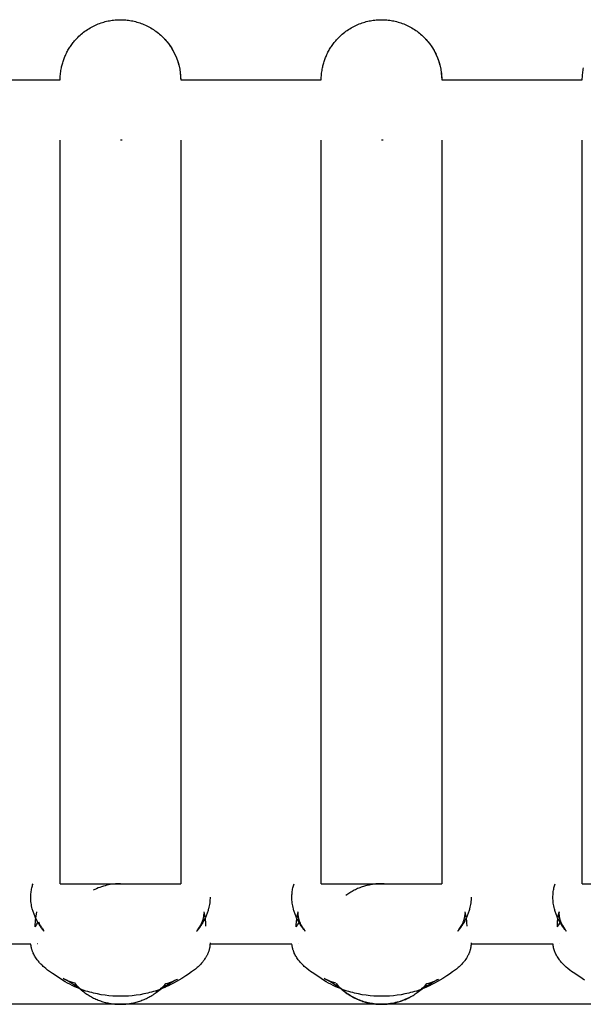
# Model space of a CAD drawing. Header units: millimetres. Extents: x 5000 to 6284, y 0 to 1003.
# Tile 25 of 29: x 6137 to 6165, y 954 to 1003. Entities that reach past the tile are written whole.
import ezdxf

# ---------------------------------------------------------------- set-up
doc = ezdxf.new("R2010")
doc.units = ezdxf.units.MM
doc.layers.add('Make2D$Sichtbar$Kurven', color=18, linetype='Continuous', true_color=0x000000)

msp = doc.modelspace()

# ---------------------------------------------------------------- linework, layer by layer
at = {"layer": 'Make2D$Sichtbar$Kurven', "color": 18, "lineweight": -3, "true_color": 0x000000}
for points in [[(6138.89, 1000.161), (6138.9, 1000.213), (6138.911, 1000.266), (6138.923, 1000.318), (6138.936, 1000.37), (6138.95, 1000.423), (6138.966, 1000.475), (6138.982, 1000.528), (6138.999, 1000.58), (6139.017, 1000.632), (6139.037, 1000.685), (6139.057, 1000.737), (6139.079, 1000.788), (6139.101, 1000.84), (6139.125, 1000.891), (6139.149, 1000.942), (6139.175, 1000.993), (6139.201, 1001.043), (6139.229, 1001.093), (6139.258, 1001.143), (6139.287, 1001.192), (6139.318, 1001.241), (6139.35, 1001.289), (6139.383, 1001.336), (6139.416, 1001.383), (6139.451, 1001.43), (6139.486, 1001.476), (6139.523, 1001.521), (6139.56, 1001.565), (6139.598, 1001.609), (6139.638, 1001.652), (6139.678, 1001.695), (6139.718, 1001.736), (6139.774, 1001.791), (6139.831, 1001.843), (6139.889, 1001.894), (6139.949, 1001.944), (6140.009, 1001.992), (6140.071, 1002.038), (6140.134, 1002.083), (6140.198, 1002.126), (6140.263, 1002.167), (6140.328, 1002.207), (6140.395, 1002.244), (6140.462, 1002.28), (6140.529, 1002.314), (6140.598, 1002.346), (6140.666, 1002.376), (6140.735, 1002.404), (6140.805, 1002.431), (6140.874, 1002.455), (6140.944, 1002.478), (6141.014, 1002.499), (6141.084, 1002.518), (6141.154, 1002.536), (6141.224, 1002.551), (6141.294, 1002.565), (6141.363, 1002.577), (6141.433, 1002.587), (6141.501, 1002.596), (6141.57, 1002.603), (6141.638, 1002.608), (6141.706, 1002.612), (6141.773, 1002.614), (6141.84, 1002.615), (6141.906, 1002.614), (6141.973, 1002.612), (6142.041, 1002.608), (6142.109, 1002.603), (6142.178, 1002.596), (6142.247, 1002.587), (6142.316, 1002.577), (6142.386, 1002.565), (6142.455, 1002.551), (6142.525, 1002.536), (6142.595, 1002.518), (6142.665, 1002.499), (6142.735, 1002.478), (6142.805, 1002.455), (6142.875, 1002.431), (6142.944, 1002.404), (6143.013, 1002.376), (6143.082, 1002.346), (6143.15, 1002.314), (6143.218, 1002.28), (6143.285, 1002.244), (6143.351, 1002.207), (6143.417, 1002.167), (6143.481, 1002.126), (6143.545, 1002.083), (6143.608, 1002.038), (6143.67, 1001.992), (6143.731, 1001.944), (6143.79, 1001.894), (6143.848, 1001.843), (6143.905, 1001.791), (6143.961, 1001.736), (6144.102, 1001.585), (6144.232, 1001.425), (6144.351, 1001.257), (6144.456, 1001.082), (6144.549, 1000.903), (6144.629, 1000.719), (6144.695, 1000.534), (6144.749, 1000.347), (6144.79, 1000.161), (6144.818, 999.976), (6144.834, 999.794), (6144.84, 999.615)], [(6151.89, 1000.161), (6151.9, 1000.213), (6151.911, 1000.266), (6151.923, 1000.318), (6151.936, 1000.37), (6151.95, 1000.423), (6151.966, 1000.475), (6151.982, 1000.528), (6151.999, 1000.58), (6152.017, 1000.632), (6152.037, 1000.685), (6152.057, 1000.737), (6152.079, 1000.788), (6152.101, 1000.84), (6152.125, 1000.891), (6152.149, 1000.942), (6152.175, 1000.993), (6152.201, 1001.043), (6152.229, 1001.093), (6152.258, 1001.143), (6152.287, 1001.192), (6152.318, 1001.241), (6152.35, 1001.289), (6152.383, 1001.336), (6152.416, 1001.383), (6152.451, 1001.43), (6152.486, 1001.476), (6152.523, 1001.521), (6152.56, 1001.565), (6152.598, 1001.609), (6152.638, 1001.652), (6152.678, 1001.695), (6152.718, 1001.736), (6152.774, 1001.791), (6152.831, 1001.843), (6152.889, 1001.894), (6152.949, 1001.944), (6153.009, 1001.992), (6153.071, 1002.038), (6153.134, 1002.083), (6153.198, 1002.126), (6153.263, 1002.167), (6153.328, 1002.207), (6153.395, 1002.244), (6153.462, 1002.28), (6153.529, 1002.314), (6153.598, 1002.346), (6153.666, 1002.376), (6153.735, 1002.404), (6153.805, 1002.431), (6153.874, 1002.455), (6153.944, 1002.478), (6154.014, 1002.499), (6154.084, 1002.518), (6154.154, 1002.536), (6154.224, 1002.551), (6154.294, 1002.565), (6154.363, 1002.577), (6154.433, 1002.587), (6154.501, 1002.596), (6154.57, 1002.603), (6154.638, 1002.608), (6154.706, 1002.612), (6154.773, 1002.614), (6154.84, 1002.615), (6154.906, 1002.614), (6154.973, 1002.612), (6155.041, 1002.608), (6155.109, 1002.603), (6155.178, 1002.596), (6155.247, 1002.587), (6155.316, 1002.577), (6155.386, 1002.565), (6155.455, 1002.551), (6155.525, 1002.536), (6155.595, 1002.518), (6155.665, 1002.499), (6155.735, 1002.478), (6155.805, 1002.455), (6155.875, 1002.431), (6155.944, 1002.404), (6156.013, 1002.376), (6156.082, 1002.346), (6156.15, 1002.314), (6156.218, 1002.28), (6156.285, 1002.244), (6156.351, 1002.207), (6156.417, 1002.167), (6156.481, 1002.126), (6156.545, 1002.083), (6156.608, 1002.038), (6156.67, 1001.992), (6156.731, 1001.944), (6156.79, 1001.894), (6156.848, 1001.843), (6156.905, 1001.791), (6156.961, 1001.736), (6157.102, 1001.585), (6157.232, 1001.425), (6157.351, 1001.257), (6157.456, 1001.082), (6157.549, 1000.903), (6157.629, 1000.719), (6157.695, 1000.534), (6157.749, 1000.347), (6157.79, 1000.161), (6157.818, 999.976), (6157.834, 999.794), (6157.84, 999.615)], [(6143.961, 1001.736), (6144.015, 1001.681), (6144.068, 1001.624), (6144.119, 1001.565), (6144.169, 1001.506), (6144.217, 1001.445), (6144.263, 1001.383), (6144.308, 1001.32), (6144.351, 1001.257), (6144.392, 1001.192), (6144.431, 1001.126), (6144.469, 1001.06), (6144.504, 1000.993), (6144.538, 1000.925), (6144.57, 1000.857), (6144.601, 1000.788), (6144.629, 1000.719), (6144.655, 1000.65), (6144.68, 1000.58), (6144.703, 1000.51), (6144.724, 1000.44), (6144.743, 1000.37), (6144.76, 1000.3), (6144.776, 1000.231), (6144.79, 1000.161), (6144.802, 1000.091), (6144.812, 1000.022), (6144.821, 999.953), (6144.827, 999.885), (6144.833, 999.816), (6144.837, 999.749), (6144.839, 999.682), (6144.84, 999.615)], [(6156.961, 1001.736), (6157.015, 1001.681), (6157.068, 1001.624), (6157.119, 1001.565), (6157.169, 1001.506), (6157.217, 1001.445), (6157.263, 1001.383), (6157.308, 1001.32), (6157.351, 1001.257), (6157.392, 1001.192), (6157.431, 1001.126), (6157.469, 1001.06), (6157.504, 1000.993), (6157.538, 1000.925), (6157.57, 1000.857), (6157.601, 1000.788), (6157.629, 1000.719), (6157.655, 1000.65), (6157.68, 1000.58), (6157.703, 1000.51), (6157.724, 1000.44), (6157.743, 1000.37), (6157.76, 1000.3), (6157.776, 1000.231), (6157.79, 1000.161), (6157.802, 1000.091), (6157.812, 1000.022), (6157.821, 999.953), (6157.827, 999.885), (6157.833, 999.816), (6157.837, 999.749), (6157.839, 999.682), (6157.84, 999.615)], [(6138.84, 999.615), (6138.84, 999.682), (6138.843, 999.749), (6138.846, 999.816), (6138.852, 999.885), (6138.859, 999.953), (6138.867, 1000.022), (6138.878, 1000.091), (6138.89, 1000.161)], [(6151.84, 999.615), (6151.84, 999.682), (6151.843, 999.749), (6151.846, 999.816), (6151.852, 999.885), (6151.859, 999.953), (6151.867, 1000.022), (6151.878, 1000.091), (6151.89, 1000.161)], [(6164.84, 999.615), (6164.84, 999.682), (6164.843, 999.749), (6164.846, 999.816), (6164.852, 999.885), (6164.859, 999.953), (6164.867, 1000.022), (6164.878, 1000.091), (6164.89, 1000.161)], [(6164.89, 1000.161), (6164.9, 1000.213)], [(6131.84, 999.615), (6138.84, 999.615)], [(6144.84, 999.615), (6151.84, 999.615)], [(6157.839, 999.615), (6164.839, 999.615)], [(6138.84, 959.62), (6138.84, 996.615)], [(6141.929, 996.616), (6141.84, 996.615)], [(6144.84, 996.615), (6144.84, 959.62)], [(6151.84, 959.62), (6151.84, 996.615)], [(6154.929, 996.616), (6154.84, 996.615)], [(6157.84, 996.615), (6157.84, 959.62)], [(6164.84, 959.62), (6164.84, 996.615)], [(6138.04, 957.261), (6138.04, 957.261), (6138.04, 957.261), (6138.04, 957.261), (6138.032, 957.272), (6137.974, 957.344), (6137.915, 957.421), (6137.855, 957.506), (6137.798, 957.591), (6137.771, 957.633), (6137.747, 957.673), (6137.699, 957.757), (6137.654, 957.842), (6137.612, 957.928), (6137.592, 957.971), (6137.573, 958.015), (6137.554, 958.059), (6137.537, 958.103), (6137.521, 958.148), (6137.505, 958.193), (6137.49, 958.238), (6137.476, 958.283), (6137.463, 958.328), (6137.451, 958.374), (6137.434, 958.445), (6137.419, 958.516), (6137.406, 958.587), (6137.395, 958.658), (6137.387, 958.73), (6137.381, 958.801), (6137.378, 958.873), (6137.377, 958.944), (6137.377, 959.003), (6137.38, 959.062), (6137.384, 959.121), (6137.389, 959.179), (6137.396, 959.237), (6137.405, 959.294), (6137.415, 959.352), (6137.427, 959.409), (6137.44, 959.462), (6137.454, 959.515), (6137.47, 959.568), (6137.487, 959.62)], [(6138.834, 959.619), (6138.834, 959.619), (6138.834, 959.619), (6138.834, 959.619), (6138.834, 959.619), (6138.834, 959.619), (6138.834, 959.619), (6138.835, 959.619), (6138.84, 959.62)], [(6138.84, 959.62), (6138.836, 959.619), (6138.834, 959.619), (6138.834, 959.619), (6138.834, 959.619), (6138.834, 959.619), (6138.834, 959.619), (6138.834, 959.619)], [(6138.84, 959.62), (6138.84, 959.62), (6141.84, 959.62), (6144.84, 959.62)], [(6141.84, 959.62), (6141.757, 959.619), (6141.674, 959.615), (6141.59, 959.61), (6141.506, 959.601), (6141.42, 959.591), (6141.335, 959.577), (6141.249, 959.561), (6141.162, 959.543), (6141.076, 959.521), (6140.989, 959.497), (6140.903, 959.47), (6140.817, 959.44), (6140.731, 959.408), (6140.646, 959.372), (6140.561, 959.334), (6140.478, 959.293)], [(6144.845, 959.619), (6144.845, 959.619), (6144.845, 959.619), (6144.845, 959.619), (6144.845, 959.619), (6144.845, 959.619), (6144.845, 959.619), (6144.844, 959.619), (6144.84, 959.62)], [(6144.84, 959.62), (6144.844, 959.619), (6144.845, 959.619), (6144.845, 959.619), (6144.845, 959.619), (6144.845, 959.619), (6144.845, 959.619), (6144.845, 959.619)], [(6151.04, 957.261), (6151.04, 957.261), (6151.04, 957.261), (6151.04, 957.261), (6151.032, 957.272), (6150.974, 957.344), (6150.915, 957.421), (6150.855, 957.506), (6150.798, 957.591), (6150.771, 957.633), (6150.747, 957.673), (6150.699, 957.757), (6150.654, 957.842), (6150.612, 957.928), (6150.592, 957.971), (6150.573, 958.015), (6150.554, 958.059), (6150.537, 958.103), (6150.521, 958.148), (6150.505, 958.193), (6150.49, 958.238), (6150.476, 958.283), (6150.463, 958.328), (6150.451, 958.374), (6150.434, 958.445), (6150.419, 958.516), (6150.406, 958.587), (6150.395, 958.658), (6150.387, 958.73), (6150.381, 958.801), (6150.378, 958.873), (6150.377, 958.944), (6150.377, 959.003), (6150.38, 959.062), (6150.384, 959.121), (6150.389, 959.179), (6150.396, 959.237), (6150.405, 959.294), (6150.415, 959.352), (6150.427, 959.409), (6150.44, 959.462), (6150.454, 959.515), (6150.47, 959.568), (6150.487, 959.62)], [(6151.834, 959.619), (6151.834, 959.619), (6151.834, 959.619), (6151.834, 959.619), (6151.834, 959.619), (6151.834, 959.619), (6151.834, 959.619), (6151.835, 959.619), (6151.84, 959.62)], [(6151.84, 959.62), (6151.835, 959.619), (6151.834, 959.619), (6151.834, 959.619), (6151.834, 959.619), (6151.834, 959.619), (6151.834, 959.619), (6151.834, 959.619)], [(6151.84, 959.62), (6151.84, 959.62), (6154.84, 959.62), (6157.84, 959.62)], [(6154.84, 959.62), (6154.785, 959.62), (6154.73, 959.618), (6154.675, 959.616), (6154.619, 959.612), (6154.563, 959.607), (6154.507, 959.602), (6154.451, 959.595), (6154.394, 959.587), (6154.337, 959.578), (6154.28, 959.567), (6154.223, 959.556), (6154.166, 959.543), (6154.109, 959.53), (6154.051, 959.515), (6153.994, 959.498), (6153.937, 959.481), (6153.879, 959.462), (6153.822, 959.442), (6153.765, 959.421), (6153.709, 959.399), (6153.652, 959.375), (6153.596, 959.35), (6153.54, 959.324), (6153.485, 959.297), (6153.429, 959.268), (6153.375, 959.238), (6153.32, 959.207), (6153.267, 959.175), (6153.214, 959.141), (6153.161, 959.106), (6153.109, 959.071), (6153.058, 959.034)], [(6154.481, 959.62), (6154.5, 959.62), (6154.751, 959.63), (6154.84, 959.631), (6154.977, 959.629), (6155.179, 959.62), (6155.198, 959.62)], [(6157.84, 959.62), (6157.844, 959.619), (6157.845, 959.619), (6157.845, 959.619), (6157.845, 959.619), (6157.845, 959.619), (6157.845, 959.619), (6157.845, 959.619)], [(6157.845, 959.619), (6157.845, 959.619), (6157.845, 959.619), (6157.845, 959.619), (6157.845, 959.619), (6157.845, 959.619), (6157.845, 959.619), (6157.844, 959.619), (6157.84, 959.62)], [(6164.04, 957.261), (6164.04, 957.261), (6164.04, 957.261), (6164.04, 957.261), (6164.032, 957.272), (6163.974, 957.344), (6163.915, 957.421), (6163.855, 957.506), (6163.798, 957.591), (6163.771, 957.633), (6163.747, 957.673), (6163.699, 957.757), (6163.654, 957.842), (6163.612, 957.928), (6163.592, 957.971), (6163.573, 958.015), (6163.554, 958.059), (6163.537, 958.103), (6163.521, 958.148), (6163.505, 958.193), (6163.49, 958.238), (6163.476, 958.283), (6163.463, 958.328), (6163.451, 958.374), (6163.434, 958.445), (6163.419, 958.516), (6163.406, 958.587), (6163.395, 958.658), (6163.387, 958.73), (6163.381, 958.801), (6163.378, 958.873), (6163.377, 958.944), (6163.377, 959.003), (6163.38, 959.062), (6163.384, 959.121), (6163.389, 959.179), (6163.396, 959.237), (6163.405, 959.294), (6163.415, 959.352), (6163.427, 959.409), (6163.44, 959.462), (6163.454, 959.515), (6163.47, 959.568), (6163.487, 959.62)], [(6164.834, 959.619), (6164.834, 959.619), (6164.834, 959.619), (6164.834, 959.619), (6164.834, 959.619), (6164.834, 959.619), (6164.834, 959.619), (6164.835, 959.619), (6164.84, 959.62)], [(6164.84, 959.62), (6164.835, 959.619), (6164.834, 959.619), (6164.834, 959.619), (6164.834, 959.619), (6164.834, 959.619), (6164.834, 959.619), (6164.834, 959.619)], [(6164.84, 959.62), (6164.84, 959.62), (6170.84, 959.62), (6170.84, 959.62)], [(6146.303, 958.955), (6146.302, 958.883), (6146.298, 958.811), (6146.292, 958.738), (6146.284, 958.666), (6146.273, 958.594), (6146.26, 958.522), (6146.245, 958.45), (6146.228, 958.378), (6146.216, 958.333), (6146.203, 958.288), (6146.189, 958.244), (6146.174, 958.2), (6146.159, 958.155), (6146.142, 958.112), (6146.125, 958.068), (6146.107, 958.024), (6146.069, 957.938), (6146.028, 957.853), (6145.984, 957.769), (6145.936, 957.687), (6145.912, 957.647), (6145.886, 957.605), (6145.83, 957.521), (6145.771, 957.438), (6145.712, 957.359), (6145.642, 957.273), (6145.637, 957.266), (6145.635, 957.263), (6145.635, 957.263), (6145.635, 957.263)], [(6159.303, 958.955), (6159.302, 958.883), (6159.298, 958.811), (6159.292, 958.738), (6159.284, 958.666), (6159.273, 958.594), (6159.26, 958.522), (6159.245, 958.45), (6159.228, 958.378), (6159.216, 958.333), (6159.203, 958.288), (6159.189, 958.244), (6159.174, 958.2), (6159.159, 958.155), (6159.142, 958.112), (6159.125, 958.068), (6159.107, 958.024), (6159.069, 957.938), (6159.028, 957.853), (6158.984, 957.769), (6158.936, 957.687), (6158.912, 957.647), (6158.886, 957.605), (6158.83, 957.521), (6158.771, 957.438), (6158.712, 957.359), (6158.642, 957.273), (6158.637, 957.266), (6158.635, 957.263), (6158.635, 957.263), (6158.635, 957.263)], [(6137.597, 957.472), (6137.598, 957.553), (6137.599, 957.608), (6137.603, 957.689), (6137.61, 957.769), (6137.616, 957.83), (6137.624, 957.891), (6137.633, 957.951), (6137.643, 958.01), (6137.683, 958.22)], [(6145.637, 957.266), (6145.662, 957.298), (6145.686, 957.33), (6145.712, 957.365), (6145.744, 957.412), (6145.776, 957.46), (6145.801, 957.501), (6145.825, 957.543), (6145.848, 957.585), (6145.869, 957.627), (6145.885, 957.658), (6145.899, 957.69), (6145.912, 957.721), (6145.924, 957.752), (6145.935, 957.781), (6145.945, 957.81), (6145.954, 957.838), (6145.963, 957.866), (6145.972, 957.902), (6145.98, 957.938), (6145.987, 957.973), (6145.993, 958.007), (6145.997, 958.041), (6145.999, 958.057), (6146, 958.074), (6146.001, 958.089), (6146.002, 958.105), (6146.002, 958.12), (6146.003, 958.135)], [(6145.997, 958.221), (6145.997, 958.221), (6146.044, 957.97), (6146.052, 957.913), (6146.06, 957.855), (6146.066, 957.798), (6146.072, 957.74), (6146.076, 957.681), (6146.079, 957.623), (6146.081, 957.565), (6146.082, 957.507)], [(6150.597, 957.472), (6150.598, 957.553), (6150.599, 957.608), (6150.603, 957.689), (6150.61, 957.769), (6150.616, 957.83), (6150.624, 957.891), (6150.633, 957.951), (6150.643, 958.01), (6150.683, 958.22), (6150.683, 958.22), (6150.683, 958.22), (6150.683, 958.22)], [(6150.683, 958.22), (6150.683, 958.22), (6150.683, 958.22), (6150.683, 958.22), (6150.683, 958.22), (6150.682, 958.212), (6150.681, 958.201), (6150.679, 958.188), (6150.678, 958.174), (6150.677, 958.158), (6150.677, 958.141), (6150.677, 958.124), (6150.677, 958.105), (6150.678, 958.086), (6150.679, 958.066), (6150.681, 958.046), (6150.683, 958.022), (6150.686, 958.002), (6150.689, 957.981), (6150.693, 957.96), (6150.697, 957.939), (6150.701, 957.918), (6150.706, 957.897), (6150.712, 957.875), (6150.718, 957.853), (6150.726, 957.825), (6150.736, 957.797), (6150.746, 957.768), (6150.757, 957.739), (6150.769, 957.708), (6150.783, 957.677), (6150.797, 957.645), (6150.812, 957.614), (6150.833, 957.574), (6150.855, 957.534), (6150.878, 957.493), (6150.903, 957.453), (6150.928, 957.415), (6150.957, 957.372), (6150.987, 957.33), (6151.014, 957.294), (6151.039, 957.263), (6151.04, 957.262), (6151.04, 957.261), (6151.04, 957.261), (6151.04, 957.261), (6151.04, 957.261)], [(6158.637, 957.266), (6158.662, 957.298), (6158.686, 957.33), (6158.712, 957.365), (6158.744, 957.412), (6158.776, 957.46), (6158.801, 957.501), (6158.825, 957.543), (6158.848, 957.585), (6158.869, 957.627), (6158.885, 957.658), (6158.899, 957.69), (6158.912, 957.721), (6158.924, 957.752), (6158.935, 957.781), (6158.945, 957.81), (6158.954, 957.838), (6158.963, 957.866), (6158.972, 957.902), (6158.98, 957.938), (6158.987, 957.973), (6158.993, 958.007), (6158.997, 958.041), (6158.999, 958.057), (6159, 958.074), (6159.001, 958.089), (6159.002, 958.105), (6159.002, 958.12), (6159.003, 958.135)], [(6158.997, 958.221), (6158.997, 958.221), (6159.044, 957.97), (6159.052, 957.913), (6159.06, 957.855), (6159.066, 957.798), (6159.072, 957.74), (6159.076, 957.681), (6159.079, 957.623), (6159.081, 957.565), (6159.082, 957.507)], [(6163.597, 957.472), (6163.598, 957.553), (6163.599, 957.608), (6163.603, 957.689), (6163.61, 957.769), (6163.616, 957.83), (6163.624, 957.891), (6163.633, 957.951), (6163.643, 958.01), (6163.683, 958.22), (6163.683, 958.22), (6163.683, 958.22), (6163.683, 958.22)], [(6163.683, 958.22), (6163.683, 958.22), (6163.683, 958.22), (6163.683, 958.22), (6163.683, 958.22), (6163.682, 958.212), (6163.681, 958.201), (6163.679, 958.188), (6163.678, 958.174), (6163.677, 958.158), (6163.677, 958.141), (6163.677, 958.124), (6163.677, 958.105), (6163.678, 958.086), (6163.679, 958.066), (6163.681, 958.046), (6163.683, 958.022), (6163.686, 958.002), (6163.689, 957.981), (6163.693, 957.96), (6163.697, 957.939), (6163.701, 957.918), (6163.706, 957.897), (6163.712, 957.875), (6163.718, 957.853), (6163.726, 957.825), (6163.736, 957.797), (6163.746, 957.768), (6163.757, 957.739), (6163.769, 957.708), (6163.783, 957.677), (6163.797, 957.645), (6163.812, 957.614), (6163.833, 957.574), (6163.855, 957.534), (6163.878, 957.493), (6163.903, 957.453), (6163.928, 957.415), (6163.957, 957.372), (6163.987, 957.33), (6164.014, 957.294), (6164.039, 957.263), (6164.04, 957.262), (6164.04, 957.261), (6164.04, 957.261), (6164.04, 957.261), (6164.04, 957.261)], [(6137.597, 957.472), (6137.622, 957.513), (6137.665, 957.58), (6137.717, 957.655)], [(6137.717, 957.655), (6137.764, 957.721)], [(6137.764, 957.72), (6137.775, 957.694), (6137.787, 957.667), (6137.799, 957.641), (6137.812, 957.614), (6137.833, 957.574), (6137.855, 957.534), (6137.878, 957.493), (6137.903, 957.453), (6137.928, 957.415), (6137.957, 957.372), (6137.987, 957.33), (6138.014, 957.294), (6138.039, 957.263), (6138.04, 957.262), (6138.04, 957.261), (6138.04, 957.261), (6138.04, 957.261), (6138.04, 957.261)], [(6137.792, 957.656), (6137.779, 957.621)], [(6145.895, 957.619), (6145.882, 957.652)], [(6145.903, 957.699), (6145.925, 957.669)], [(6150.597, 957.472), (6150.622, 957.513), (6150.665, 957.58), (6150.717, 957.655)], [(6150.717, 957.655), (6150.764, 957.72)], [(6150.792, 957.656), (6150.779, 957.621)], [(6158.895, 957.619), (6158.882, 957.652)], [(6158.903, 957.699), (6158.925, 957.669)], [(6163.597, 957.472), (6163.622, 957.513), (6163.665, 957.58), (6163.717, 957.655)], [(6163.717, 957.655), (6163.764, 957.72)], [(6163.792, 957.656), (6163.779, 957.621)], [(6137.381, 956.62), (6133.302, 956.62)], [(6146.303, 956.682), (6146.303, 956.653), (6146.302, 956.625), (6146.3, 956.596), (6146.298, 956.568), (6146.296, 956.539), (6146.292, 956.511), (6146.289, 956.483), (6146.284, 956.454), (6146.279, 956.426), (6146.273, 956.398), (6146.267, 956.37), (6146.26, 956.342), (6146.252, 956.315), (6146.244, 956.287), (6146.235, 956.259), (6146.226, 956.232), (6146.216, 956.204), (6146.205, 956.177), (6146.194, 956.15), (6146.182, 956.123), (6146.17, 956.096), (6146.157, 956.069), (6146.143, 956.042), (6146.129, 956.016), (6146.114, 955.989), (6146.099, 955.963), (6146.083, 955.936), (6146.067, 955.91), (6146.033, 955.858), (6145.996, 955.807), (6145.968, 955.77), (6145.939, 955.733), (6145.909, 955.697), (6145.877, 955.661), (6145.845, 955.625), (6145.811, 955.59), (6145.777, 955.555), (6145.741, 955.521), (6145.703, 955.485), (6145.662, 955.448), (6145.573, 955.373), (6145.478, 955.299), (6145.383, 955.229), (6145.225, 955.12), (6145.092, 955.034), (6144.893, 954.909), (6144.626, 954.748), (6144.479, 954.666), (6144.318, 954.583), (6144.231, 954.54), (6144.14, 954.498), (6144.05, 954.458), (6143.957, 954.42), (6143.863, 954.383), (6143.768, 954.348), (6143.672, 954.314), (6143.576, 954.282), (6143.48, 954.253), (6143.386, 954.225), (6143.292, 954.2), (6143.198, 954.177), (6143.009, 954.135), (6142.818, 954.099), (6142.625, 954.07), (6142.432, 954.048), (6142.238, 954.031), (6142.044, 954.022), (6141.851, 954.018), (6141.657, 954.022), (6141.463, 954.031), (6141.269, 954.047), (6141.076, 954.07), (6140.883, 954.099), (6140.692, 954.134), (6140.502, 954.176), (6140.408, 954.2), (6140.315, 954.225), (6140.22, 954.252), (6140.124, 954.282), (6140.029, 954.313), (6139.933, 954.347), (6139.839, 954.382), (6139.745, 954.419), (6139.652, 954.457), (6139.562, 954.497), (6139.438, 954.555), (6139.316, 954.617), (6139.197, 954.68), (6139.086, 954.744), (6138.956, 954.822), (6138.836, 954.898), (6138.463, 955.146), (6138.308, 955.255), (6138.215, 955.325), (6138.124, 955.398), (6138.037, 955.471), (6137.995, 955.508), (6137.956, 955.545), (6137.92, 955.579), (6137.885, 955.615), (6137.851, 955.651), (6137.818, 955.687), (6137.786, 955.724), (6137.755, 955.76), (6137.725, 955.797), (6137.697, 955.834), (6137.663, 955.88), (6137.631, 955.927), (6137.601, 955.975), (6137.572, 956.022), (6137.546, 956.071), (6137.521, 956.119), (6137.498, 956.168), (6137.487, 956.193), (6137.477, 956.217), (6137.468, 956.242), (6137.458, 956.267), (6137.45, 956.292), (6137.441, 956.316), (6137.433, 956.341), (6137.426, 956.366), (6137.419, 956.392), (6137.413, 956.417), (6137.407, 956.442), (6137.402, 956.467), (6137.397, 956.493), (6137.393, 956.518), (6137.389, 956.543), (6137.386, 956.569), (6137.383, 956.594), (6137.381, 956.62)], [(6137.72, 956.63), (6137.72, 956.63), (6137.72, 956.63), (6137.72, 956.63), (6137.72, 956.63), (6137.719, 956.632)], [(6150.381, 956.62), (6146.302, 956.62)], [(6159.303, 956.682), (6159.303, 956.653), (6159.302, 956.625), (6159.3, 956.596), (6159.298, 956.568), (6159.296, 956.539), (6159.292, 956.511), (6159.289, 956.483), (6159.284, 956.454), (6159.279, 956.426), (6159.273, 956.398), (6159.267, 956.37), (6159.26, 956.342), (6159.252, 956.315), (6159.244, 956.287), (6159.235, 956.259), (6159.226, 956.232), (6159.216, 956.204), (6159.205, 956.177), (6159.194, 956.15), (6159.182, 956.123), (6159.17, 956.096), (6159.157, 956.069), (6159.143, 956.042), (6159.129, 956.016), (6159.114, 955.989), (6159.099, 955.963), (6159.083, 955.936), (6159.067, 955.91), (6159.033, 955.858), (6158.996, 955.807), (6158.968, 955.77), (6158.939, 955.733), (6158.909, 955.697), (6158.877, 955.661), (6158.845, 955.625), (6158.811, 955.59), (6158.777, 955.555), (6158.741, 955.521), (6158.703, 955.485), (6158.662, 955.448), (6158.573, 955.373), (6158.478, 955.299), (6158.383, 955.229), (6158.225, 955.12), (6158.092, 955.034), (6157.893, 954.909), (6157.626, 954.748), (6157.479, 954.666), (6157.318, 954.583), (6157.231, 954.54), (6157.14, 954.498), (6157.05, 954.458), (6156.957, 954.42), (6156.863, 954.383), (6156.768, 954.348), (6156.672, 954.314), (6156.576, 954.282), (6156.48, 954.253), (6156.386, 954.225), (6156.292, 954.2), (6156.198, 954.177), (6156.009, 954.135), (6155.818, 954.099), (6155.625, 954.07), (6155.432, 954.048), (6155.238, 954.031), (6155.044, 954.022), (6154.851, 954.018), (6154.657, 954.022), (6154.463, 954.031), (6154.269, 954.047), (6154.076, 954.07), (6153.883, 954.099), (6153.692, 954.134), (6153.502, 954.176), (6153.408, 954.2), (6153.315, 954.225), (6153.22, 954.252), (6153.124, 954.282), (6153.029, 954.313), (6152.933, 954.347), (6152.839, 954.382), (6152.745, 954.419), (6152.652, 954.457), (6152.562, 954.497), (6152.438, 954.555), (6152.316, 954.617), (6152.197, 954.68), (6152.086, 954.744), (6151.956, 954.822), (6151.836, 954.898), (6151.463, 955.146), (6151.308, 955.255), (6151.215, 955.325), (6151.124, 955.398), (6151.037, 955.471), (6150.995, 955.508), (6150.956, 955.545), (6150.92, 955.579), (6150.885, 955.615), (6150.851, 955.651), (6150.818, 955.687), (6150.786, 955.724), (6150.755, 955.76), (6150.725, 955.797), (6150.697, 955.834), (6150.663, 955.88), (6150.631, 955.927), (6150.601, 955.975), (6150.572, 956.022), (6150.546, 956.071), (6150.521, 956.119), (6150.498, 956.168), (6150.487, 956.193), (6150.477, 956.217), (6150.468, 956.242), (6150.458, 956.267), (6150.45, 956.292), (6150.441, 956.316), (6150.433, 956.341), (6150.426, 956.366), (6150.419, 956.392), (6150.413, 956.417), (6150.407, 956.442), (6150.402, 956.467), (6150.397, 956.493), (6150.393, 956.518), (6150.389, 956.543), (6150.386, 956.569), (6150.383, 956.594), (6150.381, 956.62)], [(6150.72, 956.63), (6150.72, 956.63), (6150.72, 956.63), (6150.72, 956.63), (6150.72, 956.63), (6150.719, 956.632)], [(6163.381, 956.62), (6159.302, 956.62)], [(6164.956, 954.822), (6164.836, 954.898), (6164.463, 955.146), (6164.308, 955.255), (6164.215, 955.325), (6164.124, 955.398), (6164.037, 955.471), (6163.995, 955.508), (6163.956, 955.545), (6163.92, 955.579), (6163.885, 955.615), (6163.851, 955.651), (6163.818, 955.687), (6163.786, 955.724), (6163.755, 955.76), (6163.725, 955.797), (6163.697, 955.834), (6163.663, 955.88), (6163.631, 955.927), (6163.601, 955.975), (6163.572, 956.022), (6163.546, 956.071), (6163.521, 956.119), (6163.498, 956.168), (6163.487, 956.193), (6163.477, 956.217), (6163.468, 956.242), (6163.458, 956.267), (6163.45, 956.292), (6163.441, 956.316), (6163.433, 956.341), (6163.426, 956.366), (6163.419, 956.392), (6163.413, 956.417), (6163.407, 956.442), (6163.402, 956.467), (6163.397, 956.493), (6163.393, 956.518), (6163.389, 956.543), (6163.386, 956.569), (6163.383, 956.594), (6163.381, 956.62)], [(6163.72, 956.63), (6163.72, 956.63), (6163.72, 956.63), (6163.72, 956.63), (6163.72, 956.63), (6163.719, 956.632)], [(6140.016, 954.238), (6139.897, 954.327), (6139.774, 954.416), (6139.646, 954.505), (6139.513, 954.593), (6139.376, 954.681), (6139.233, 954.768), (6139.099, 954.845), (6139.041, 954.877), (6138.993, 954.902), (6138.99, 954.904), (6138.99, 954.904), (6138.989, 954.904), (6138.989, 954.904), (6138.989, 954.904), (6138.989, 954.904), (6138.989, 954.904), (6138.989, 954.904), (6138.989, 954.904), (6138.989, 954.904), (6138.989, 954.904), (6138.989, 954.904)], [(6138.989, 954.904), (6138.989, 954.904), (6138.989, 954.904), (6138.989, 954.904), (6138.989, 954.904), (6138.989, 954.904), (6138.989, 954.904), (6138.99, 954.904), (6139.054, 954.874), (6139.074, 954.865)], [(6139.074, 954.865), (6139.149, 954.833), (6139.245, 954.794), (6139.342, 954.757), (6139.444, 954.72), (6139.547, 954.685)], [(6139.547, 954.685), (6139.6, 954.624), (6139.655, 954.564), (6139.711, 954.506), (6139.77, 954.449), (6139.829, 954.393), (6139.89, 954.34), (6139.953, 954.288), (6140.016, 954.238)], [(6144.676, 954.865), (6144.676, 954.865), (6144.676, 954.865), (6144.676, 954.865), (6144.676, 954.865), (6144.676, 954.865), (6144.676, 954.865), (6144.676, 954.865), (6144.676, 954.865), (6144.676, 954.865), (6144.676, 954.865), (6144.675, 954.865), (6144.675, 954.865), (6144.675, 954.865), (6144.675, 954.865), (6144.675, 954.865), (6144.675, 954.865), (6144.675, 954.865), (6144.675, 954.865), (6144.675, 954.865), (6144.675, 954.865), (6144.675, 954.865), (6144.675, 954.865), (6144.675, 954.865), (6144.675, 954.864), (6144.674, 954.864), (6144.67, 954.862), (6144.616, 954.834), (6144.555, 954.802), (6144.417, 954.725), (6144.272, 954.64), (6144.132, 954.554), (6143.997, 954.468), (6143.867, 954.381), (6143.742, 954.293), (6143.621, 954.206)], [(6143.621, 954.206), (6143.686, 954.256), (6143.75, 954.307), (6143.812, 954.36), (6143.873, 954.415), (6143.933, 954.471), (6143.991, 954.529), (6144.047, 954.589), (6144.102, 954.65)], [(6144.102, 954.65), (6144.197, 954.68), (6144.291, 954.712), (6144.383, 954.745), (6144.474, 954.779), (6144.605, 954.833)], [(6144.606, 954.833), (6144.66, 954.858)], [(6144.674, 954.864), (6144.675, 954.865), (6144.675, 954.865), (6144.675, 954.865), (6144.675, 954.865), (6144.675, 954.865), (6144.675, 954.865), (6144.675, 954.865), (6144.675, 954.865), (6144.675, 954.865), (6144.675, 954.865), (6144.675, 954.865), (6144.675, 954.865), (6144.675, 954.865), (6144.675, 954.865), (6144.675, 954.865), (6144.675, 954.865), (6144.675, 954.865), (6144.675, 954.865), (6144.675, 954.865), (6144.675, 954.865), (6144.675, 954.865), (6144.675, 954.865), (6144.675, 954.865), (6144.676, 954.865), (6144.676, 954.865), (6144.676, 954.865), (6144.676, 954.865), (6144.676, 954.865), (6144.676, 954.865), (6144.676, 954.865)], [(6153.016, 954.238), (6152.897, 954.327), (6152.774, 954.416), (6152.646, 954.505), (6152.513, 954.593), (6152.376, 954.681), (6152.233, 954.768), (6152.099, 954.845), (6152.041, 954.877), (6151.993, 954.902), (6151.99, 954.904), (6151.99, 954.904), (6151.989, 954.904), (6151.989, 954.904), (6151.989, 954.904), (6151.989, 954.904), (6151.989, 954.904), (6151.989, 954.904), (6151.989, 954.904), (6151.989, 954.904), (6151.989, 954.904), (6151.989, 954.904)], [(6151.989, 954.904), (6151.989, 954.904), (6151.989, 954.904), (6151.989, 954.904), (6151.989, 954.904), (6151.989, 954.904), (6151.989, 954.904), (6151.99, 954.904), (6152.054, 954.874), (6152.074, 954.865)], [(6152.074, 954.865), (6152.149, 954.833), (6152.245, 954.794), (6152.342, 954.757), (6152.444, 954.72), (6152.547, 954.685)], [(6152.578, 954.649), (6152.641, 954.579), (6152.707, 954.51), (6152.774, 954.444), (6152.844, 954.38)], [(6156.202, 953.947), (6156.123, 953.908), (6156.043, 953.872), (6155.962, 953.838), (6155.879, 953.806), (6155.797, 953.777), (6155.713, 953.75), (6155.628, 953.725), (6155.543, 953.704), (6155.457, 953.684), (6155.37, 953.667), (6155.283, 953.653), (6155.195, 953.641), (6155.107, 953.632), (6155.018, 953.625), (6154.929, 953.621), (6154.84, 953.62), (6154.765, 953.621), (6154.691, 953.624), (6154.617, 953.628), (6154.544, 953.635), (6154.47, 953.643), (6154.397, 953.653), (6154.325, 953.664), (6154.252, 953.678), (6154.18, 953.693), (6154.109, 953.71), (6154.038, 953.729), (6153.968, 953.749), (6153.898, 953.771), (6153.829, 953.795), (6153.76, 953.821), (6153.692, 953.848), (6153.625, 953.877), (6153.559, 953.907), (6153.493, 953.939), (6153.428, 953.973), (6153.363, 954.008), (6153.3, 954.045), (6153.237, 954.084), (6153.176, 954.124), (6153.115, 954.165), (6153.055, 954.208), (6152.996, 954.253), (6152.939, 954.299), (6152.882, 954.347), (6152.826, 954.396), (6152.772, 954.447), (6152.718, 954.499), (6152.578, 954.649)], [(6157.676, 954.865), (6157.676, 954.865), (6157.676, 954.865), (6157.676, 954.865), (6157.676, 954.865), (6157.676, 954.865), (6157.676, 954.865), (6157.676, 954.865), (6157.676, 954.865), (6157.676, 954.865), (6157.676, 954.865), (6157.675, 954.865), (6157.675, 954.865), (6157.675, 954.865), (6157.675, 954.865), (6157.675, 954.865), (6157.675, 954.865), (6157.675, 954.865), (6157.675, 954.865), (6157.675, 954.865), (6157.675, 954.865), (6157.675, 954.865), (6157.675, 954.865), (6157.675, 954.865), (6157.675, 954.864), (6157.674, 954.864), (6157.67, 954.862), (6157.616, 954.834), (6157.555, 954.802), (6157.417, 954.725), (6157.272, 954.64), (6157.132, 954.554), (6156.997, 954.468), (6156.867, 954.381), (6156.742, 954.293), (6156.621, 954.206)], [(6156.621, 954.206), (6156.686, 954.256), (6156.75, 954.307), (6156.812, 954.36), (6156.873, 954.415), (6156.933, 954.471), (6156.991, 954.529), (6157.047, 954.589), (6157.102, 954.65)], [(6157.102, 954.65), (6157.197, 954.68), (6157.291, 954.712), (6157.383, 954.745), (6157.474, 954.779), (6157.605, 954.833)], [(6157.606, 954.833), (6157.66, 954.858)], [(6157.674, 954.864), (6157.675, 954.865), (6157.675, 954.865), (6157.675, 954.865), (6157.675, 954.865), (6157.675, 954.865), (6157.675, 954.865), (6157.675, 954.865), (6157.675, 954.865), (6157.675, 954.865), (6157.675, 954.865), (6157.675, 954.865), (6157.675, 954.865), (6157.675, 954.865), (6157.675, 954.865), (6157.675, 954.865), (6157.675, 954.865), (6157.675, 954.865), (6157.675, 954.865), (6157.675, 954.865), (6157.675, 954.865), (6157.675, 954.865), (6157.675, 954.865), (6157.675, 954.865), (6157.676, 954.865), (6157.676, 954.865), (6157.676, 954.865), (6157.676, 954.865), (6157.676, 954.865), (6157.676, 954.865), (6157.676, 954.865)], [(6140.016, 954.238), (6140.068, 954.199), (6140.121, 954.161), (6140.174, 954.125), (6140.229, 954.089), (6140.283, 954.055), (6140.338, 954.023), (6140.394, 953.991), (6140.451, 953.961), (6140.507, 953.932), (6140.564, 953.905), (6140.622, 953.878), (6140.68, 953.853), (6140.738, 953.83), (6140.796, 953.807), (6140.855, 953.786), (6140.913, 953.767), (6140.972, 953.748), (6141.031, 953.731), (6141.09, 953.715), (6141.148, 953.701), (6141.207, 953.687), (6141.266, 953.675), (6141.324, 953.665), (6141.383, 953.655), (6141.441, 953.647), (6141.499, 953.639), (6141.556, 953.633), (6141.614, 953.629), (6141.671, 953.625), (6141.727, 953.622), (6141.784, 953.621), (6141.84, 953.62)], [(6141.84, 953.62), (6141.894, 953.621), (6141.949, 953.622), (6142.004, 953.625), (6142.06, 953.628), (6142.116, 953.633), (6142.172, 953.638), (6142.228, 953.645), (6142.285, 953.653), (6142.342, 953.662), (6142.399, 953.673), (6142.456, 953.684), (6142.513, 953.697), (6142.57, 953.71), (6142.628, 953.725), (6142.685, 953.742), (6142.742, 953.759), (6142.8, 953.778), (6142.857, 953.798), (6142.913, 953.819), (6142.97, 953.841), (6143.027, 953.865), (6143.083, 953.89), (6143.139, 953.916), (6143.194, 953.943), (6143.249, 953.972), (6143.304, 954.002), (6143.358, 954.033), (6143.412, 954.065), (6143.465, 954.099), (6143.518, 954.133), (6143.57, 954.169), (6143.621, 954.206)], [(6152.845, 954.379), (6152.887, 954.343), (6152.929, 954.307), (6152.972, 954.272), (6153.016, 954.238)], [(6153.016, 954.238), (6153.068, 954.199), (6153.121, 954.161), (6153.174, 954.125), (6153.229, 954.089), (6153.283, 954.055), (6153.338, 954.023), (6153.394, 953.991), (6153.451, 953.961), (6153.507, 953.932), (6153.564, 953.905), (6153.622, 953.878), (6153.68, 953.853), (6153.738, 953.83), (6153.796, 953.807), (6153.855, 953.786), (6153.913, 953.767), (6153.972, 953.748), (6154.031, 953.731), (6154.09, 953.715), (6154.148, 953.701), (6154.207, 953.687), (6154.266, 953.675), (6154.324, 953.665), (6154.383, 953.655), (6154.441, 953.647), (6154.499, 953.639), (6154.556, 953.633), (6154.614, 953.629), (6154.671, 953.625), (6154.727, 953.622), (6154.784, 953.621), (6154.84, 953.62)], [(6154.84, 953.62), (6154.894, 953.621), (6154.949, 953.622), (6155.004, 953.625), (6155.06, 953.628), (6155.116, 953.633), (6155.172, 953.638), (6155.228, 953.645), (6155.285, 953.653), (6155.342, 953.662), (6155.399, 953.673), (6155.456, 953.684), (6155.513, 953.697), (6155.57, 953.71), (6155.628, 953.725), (6155.685, 953.742), (6155.742, 953.759), (6155.8, 953.778), (6155.857, 953.798), (6155.913, 953.819), (6155.97, 953.841), (6156.027, 953.865), (6156.083, 953.89), (6156.139, 953.916), (6156.194, 953.943), (6156.249, 953.972), (6156.304, 954.002), (6156.358, 954.033), (6156.412, 954.065), (6156.465, 954.099), (6156.518, 954.133), (6156.57, 954.169), (6156.621, 954.206)], [(6141.84, 953.62), (6128.84, 953.62)], [(6154.84, 953.62), (6141.84, 953.62)], [(6167.84, 953.62), (6154.84, 953.62)]]:
    msp.add_lwpolyline(points, dxfattribs=at)

doc.saveas('drawing.dxf')
